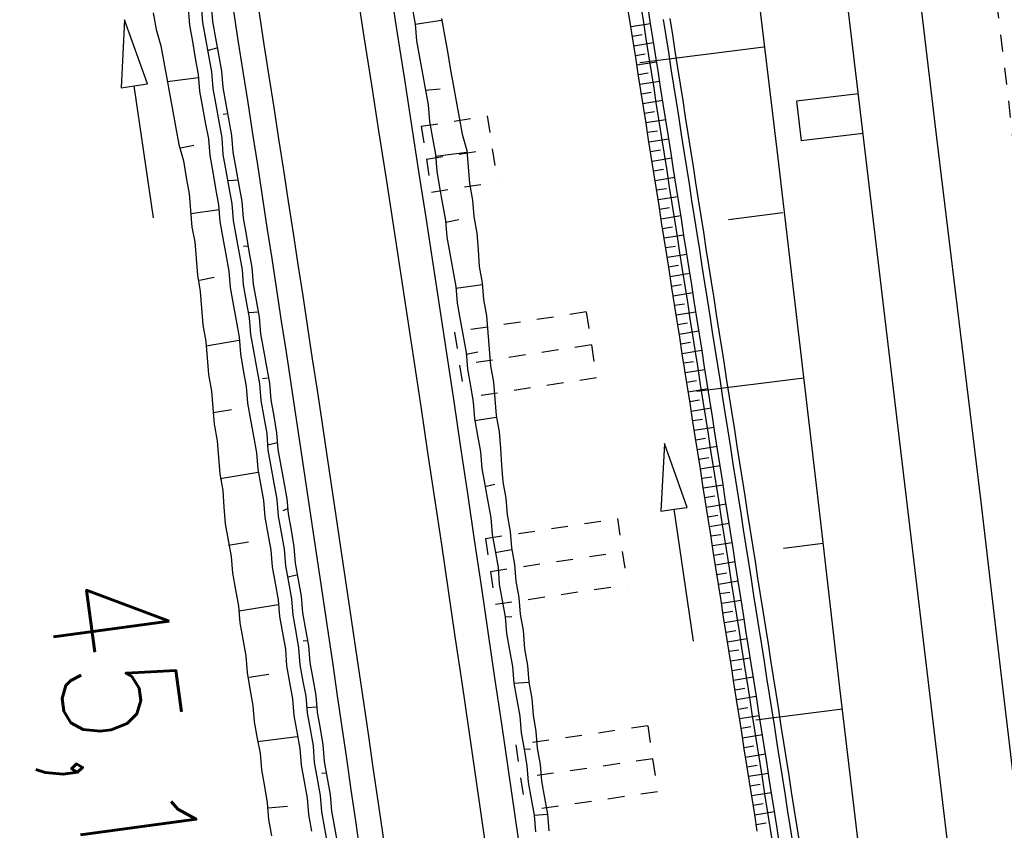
# Model space of a CAD drawing. Extents: x 447693 to 448165, y 439527 to 440695.
# Tile 28 of 88: x 447888 to 447917, y 439793 to 439817. Entities that reach past the tile are written whole.
import ezdxf

# ---------------------------------------------------------------- set-up
doc = ezdxf.new("R2010")
doc.units = 0
doc.header["$LTSCALE"] = 2
doc.header["$MEASUREMENT"] = 0
for name, pattern in [('ACAD_ISO05W100', [0.5, 0.25, -0.25]), ('ACAD_ISO10W100W', [0.5, 0.25, -0.25]), ('AUSGEZOGEN', [0]), ('PUNKTX2', [0.5, 0.25, -0.25])]:
    doc.linetypes.add(name, pattern=pattern)
for name, color, linetype in [('DB-Bahnachse', 7, 'CONTINUOUS'), ('DB-Gleisachse', 7, 'CONTINUOUS'), ('DB-GRABEN', 15, 'AUSGEZOGEN'), ('DB-HZV-Stützscheiben', 15, 'CONTINUOUS'), ('DB-Ingenieurbauwerke', 15, 'CONTINUOUS'), ('DB-Regenrückhaltebecken_605', 15, 'CONTINUOUS'), ('DB-Wegboeschungen', 15, 'CONTINUOUS'), ('DB-Wege', 15, 'CONTINUOUS'), ('FBRTOP', 250, 'AUSGEZOGEN')]:
    doc.layers.add(name, color=color, linetype=linetype)
doc.styles.add('ROMANS', font='romans.shx', dxfattribs={"width": 0.8})

msp = doc.modelspace()

# ---------------------------------------------------------------- linework, layer by layer
at = {"layer": 'DB-Bahnachse', "linetype": 'ACAD_ISO10W100W'}
msp.add_line((447913.823, 439843.659), (447918.904, 439800.951), dxfattribs=at)
at = {"layer": 'DB-Gleisachse', "linetype": 'Continuous'}
for p, q in [((447913.441, 439827.654), (447915.096, 439813.752)), ((447915.096, 439813.752), (447916.425, 439802.832)), ((447916.425, 439802.832), (447917.001, 439797.865)), ((447917.001, 439797.865), (447919.359, 439778.004))]:
    msp.add_line(p, q, dxfattribs=at)
at = {"layer": 'DB-GRABEN', "linetype": 'Continuous'}
for p, q in [((447908.678, 439827.052), (447910.334, 439813.15)), ((447909.914, 439816.474), (447906.193, 439816.004)), ((447910.334, 439813.15), (447911.613, 439802.224)), ((447910.491, 439811.507), (447908.854, 439811.3)), ((447911.117, 439806.546), (447907.906, 439806.141)), ((447906.934, 439804.589), (447906.828, 439802.552)), ((447907.62, 439802.668), (447906.934, 439804.589)), ((447906.828, 439802.552), (447907.224, 439802.61)), ((447907.224, 439802.61), (447907.62, 439802.668)), ((447907.805, 439798.652), (447907.224, 439802.61)), ((447911.613, 439802.224), (447912.19, 439797.257)), ((447911.694, 439801.579), (447910.504, 439801.429)), ((447912.19, 439797.257), (447914.547, 439777.396)), ((447912.271, 439796.613), (447909.679, 439796.285))]:
    msp.add_line(p, q, dxfattribs=at)
at = {"layer": 'DB-HZV-Stützscheiben', "linetype": 'PUNKTX2'}
for p, q in [((447899.642, 439814.104), (447901.618, 439814.413)), ((447901.618, 439814.413), (447901.927, 439812.437)), ((447899.642, 439814.104), (447899.951, 439812.128)), ((447899.951, 439812.128), (447901.927, 439812.437)), ((447904.593, 439808.531), (447900.64, 439807.925)), ((447904.593, 439808.531), (447904.896, 439806.554)), ((447900.64, 439807.925), (447900.943, 439805.948)), ((447904.896, 439806.554), (447900.943, 439805.948)), ((447901.568, 439801.736), (447905.524, 439802.329)), ((447905.524, 439802.329), (447905.821, 439800.351)), ((447901.568, 439801.736), (447901.865, 439799.758)), ((447901.865, 439799.758), (447905.821, 439800.351)), ((447906.439, 439796.111), (447902.481, 439795.538)), ((447906.439, 439796.111), (447906.726, 439794.131)), ((447902.481, 439795.538), (447902.767, 439793.558)), ((447906.726, 439794.131), (447902.767, 439793.558))]:
    msp.add_line(p, q, dxfattribs=at)
at = {"layer": 'DB-HZV-Stützscheiben', "linetype": 'ACAD_ISO05W100'}
for p, q in [((447899.797, 439813.116), (447901.773, 439813.425)), ((447904.745, 439807.543), (447900.791, 439806.937)), ((447901.717, 439800.747), (447905.672, 439801.34)), ((447906.583, 439795.121), (447902.624, 439794.548))]:
    msp.add_line(p, q, dxfattribs=at)
at = {"layer": 'DB-Ingenieurbauwerke', "linetype": 'Continuous'}
for p, q in [((447907.114, 439862.373), (447916.08, 439787.026)), ((447912.751, 439815.076), (447910.892, 439814.855)), ((447910.892, 439814.855), (447911.034, 439813.663)), ((447912.896, 439813.885), (447911.034, 439813.663))]:
    msp.add_line(p, q, dxfattribs=at)
at = {"layer": 'DB-Regenrückhaltebecken_605', "linetype": 'Continuous'}
for p, q in [((447905.92, 439817.156), (447905.842, 439817.65)), ((447906.315, 439817.218), (447906.237, 439817.712)), ((447906.512, 439817.249), (447906.435, 439817.743)), ((447906.392, 439816.724), (447906.315, 439817.218)), ((447906.59, 439816.755), (447906.512, 439817.249)), ((447906.985, 439816.817), (447906.907, 439817.311)), ((447907.183, 439816.848), (447907.105, 439817.342)), ((447905.997, 439816.662), (447905.92, 439817.156)), ((447905.929, 439817.096), (447906.521, 439817.192)), ((447905.974, 439816.808), (447906.27, 439816.856)), ((447906.075, 439816.168), (447905.997, 439816.662)), ((447906.47, 439816.23), (447906.392, 439816.724)), ((447906.667, 439816.261), (447906.59, 439816.755)), ((447907.063, 439816.323), (447906.985, 439816.817)), ((447907.26, 439816.354), (447907.183, 439816.848)), ((447906.019, 439816.519), (447906.612, 439816.615)), ((447907.338, 439815.86), (447907.26, 439816.354)), ((447906.065, 439816.231), (447906.361, 439816.279)), ((447906.152, 439815.674), (447906.075, 439816.168)), ((447906.11, 439815.943), (447906.702, 439816.038)), ((447906.547, 439815.736), (447906.47, 439816.23)), ((447906.745, 439815.767), (447906.667, 439816.261)), ((447907.14, 439815.829), (447907.063, 439816.323)), ((447906.625, 439815.242), (447906.547, 439815.736)), ((447906.822, 439815.273), (447906.745, 439815.767)), ((447907.218, 439815.335), (447907.14, 439815.829)), ((447907.415, 439815.366), (447907.338, 439815.86)), ((447906.23, 439815.18), (447906.152, 439815.674)), ((447906.155, 439815.654), (447906.452, 439815.702)), ((447906.201, 439815.366), (447906.793, 439815.461)), ((447906.307, 439814.686), (447906.23, 439815.18)), ((447906.702, 439814.748), (447906.625, 439815.242)), ((447906.9, 439814.779), (447906.822, 439815.273)), ((447907.295, 439814.842), (447907.218, 439815.335)), ((447907.493, 439814.873), (447907.415, 439815.366)), ((447906.246, 439815.077), (447906.542, 439815.125)), ((447906.291, 439814.789), (447906.884, 439814.884)), ((447907.57, 439814.379), (447907.493, 439814.873)), ((447906.385, 439814.192), (447906.307, 439814.686)), ((447906.78, 439814.255), (447906.702, 439814.748)), ((447906.978, 439814.286), (447906.9, 439814.779)), ((447907.373, 439814.348), (447907.295, 439814.842)), ((447906.336, 439814.5), (447906.633, 439814.548)), ((447906.382, 439814.212), (447906.974, 439814.307)), ((447907.055, 439813.792), (447906.978, 439814.286)), ((447907.45, 439813.854), (447907.373, 439814.348)), ((447907.648, 439813.885), (447907.57, 439814.379)), ((447906.462, 439813.699), (447906.385, 439814.192)), ((447906.427, 439813.924), (447906.723, 439813.971)), ((447906.857, 439813.761), (447906.78, 439814.255)), ((447906.54, 439813.205), (447906.462, 439813.699)), ((447906.472, 439813.635), (447907.065, 439813.73)), ((447906.935, 439813.267), (447906.857, 439813.761)), ((447907.133, 439813.298), (447907.055, 439813.792)), ((447907.528, 439813.36), (447907.45, 439813.854)), ((447907.725, 439813.391), (447907.648, 439813.885)), ((447906.518, 439813.347), (447906.814, 439813.394)), ((447907.803, 439812.897), (447907.725, 439813.391)), ((447906.617, 439812.711), (447906.54, 439813.205)), ((447906.563, 439813.058), (447907.155, 439813.154)), ((447907.013, 439812.773), (447906.935, 439813.267)), ((447907.21, 439812.804), (447907.133, 439813.298)), ((447907.605, 439812.866), (447907.528, 439813.36)), ((447906.608, 439812.77), (447906.904, 439812.817)), ((447907.288, 439812.31), (447907.21, 439812.804)), ((447907.683, 439812.372), (447907.605, 439812.866)), ((447907.88, 439812.403), (447907.803, 439812.897)), ((447906.695, 439812.217), (447906.617, 439812.711)), ((447906.653, 439812.481), (447907.246, 439812.577)), ((447907.09, 439812.279), (447907.013, 439812.773)), ((447906.773, 439811.723), (447906.695, 439812.217)), ((447906.699, 439812.193), (447906.995, 439812.241)), ((447907.168, 439811.785), (447907.09, 439812.279)), ((447907.365, 439811.816), (447907.288, 439812.31)), ((447907.76, 439811.878), (447907.683, 439812.372)), ((447907.958, 439811.909), (447907.88, 439812.403)), ((447906.744, 439811.904), (447907.336, 439812)), ((447908.036, 439811.415), (447907.958, 439811.909)), ((447906.85, 439811.229), (447906.773, 439811.723)), ((447906.789, 439811.616), (447907.085, 439811.664)), ((447907.245, 439811.291), (447907.168, 439811.785)), ((447907.443, 439811.322), (447907.365, 439811.816)), ((447907.838, 439811.384), (447907.76, 439811.878)), ((447906.835, 439811.328), (447907.427, 439811.423)), ((447907.52, 439810.828), (447907.443, 439811.322)), ((447907.915, 439810.89), (447907.838, 439811.384)), ((447908.113, 439810.921), (447908.036, 439811.415)), ((447906.928, 439810.735), (447906.85, 439811.229)), ((447906.88, 439811.039), (447907.176, 439811.087)), ((447907.323, 439810.797), (447907.245, 439811.291)), ((447906.925, 439810.751), (447907.517, 439810.846)), ((447907.005, 439810.241), (447906.928, 439810.735)), ((447907.4, 439810.303), (447907.323, 439810.797)), ((447907.598, 439810.334), (447907.52, 439810.828)), ((447907.993, 439810.396), (447907.915, 439810.89)), ((447908.191, 439810.427), (447908.113, 439810.921)), ((447906.97, 439810.462), (447907.267, 439810.51)), ((447908.268, 439809.933), (447908.191, 439810.427)), ((447907.083, 439809.747), (447907.005, 439810.241)), ((447907.016, 439810.174), (447907.608, 439810.269)), ((447907.478, 439809.809), (447907.4, 439810.303)), ((447907.675, 439809.84), (447907.598, 439810.334)), ((447908.071, 439809.902), (447907.993, 439810.396)), ((447907.061, 439809.885), (447907.357, 439809.933)), ((447907.753, 439809.346), (447907.675, 439809.84)), ((447908.148, 439809.408), (447908.071, 439809.902)), ((447908.346, 439809.439), (447908.268, 439809.933)), ((447907.16, 439809.253), (447907.083, 439809.747)), ((447907.106, 439809.597), (447907.699, 439809.692)), ((447907.555, 439809.315), (447907.478, 439809.809)), ((447907.152, 439809.308), (447907.448, 439809.356)), ((447907.238, 439808.759), (447907.16, 439809.253)), ((447907.633, 439808.821), (447907.555, 439809.315)), ((447907.83, 439808.852), (447907.753, 439809.346)), ((447908.226, 439808.914), (447908.148, 439809.408)), ((447908.423, 439808.945), (447908.346, 439809.439)), ((447907.197, 439809.02), (447907.789, 439809.115)), ((447908.501, 439808.451), (447908.423, 439808.945)), ((447907.315, 439808.265), (447907.238, 439808.759)), ((447907.242, 439808.732), (447907.538, 439808.779)), ((447907.71, 439808.327), (447907.633, 439808.821)), ((447907.908, 439808.358), (447907.83, 439808.852)), ((447908.303, 439808.42), (447908.226, 439808.914)), ((447907.287, 439808.443), (447907.88, 439808.539)), ((447907.986, 439807.864), (447907.908, 439808.358)), ((447908.381, 439807.926), (447908.303, 439808.42)), ((447908.578, 439807.957), (447908.501, 439808.451)), ((447907.393, 439807.771), (447907.315, 439808.265)), ((447907.333, 439808.155), (447907.629, 439808.202)), ((447907.788, 439807.833), (447907.71, 439808.327)), ((447907.378, 439807.866), (447907.97, 439807.962)), ((447907.47, 439807.277), (447907.393, 439807.771)), ((447907.866, 439807.339), (447907.788, 439807.833)), ((447908.063, 439807.37), (447907.986, 439807.864)), ((447908.458, 439807.432), (447908.381, 439807.926)), ((447908.656, 439807.463), (447908.578, 439807.957)), ((447907.423, 439807.578), (447907.719, 439807.626)), ((447907.468, 439807.289), (447908.061, 439807.385)), ((447907.548, 439806.783), (447907.47, 439807.277)), ((447907.943, 439806.845), (447907.866, 439807.339)), ((447908.141, 439806.876), (447908.063, 439807.37)), ((447908.536, 439806.938), (447908.458, 439807.432)), ((447908.733, 439806.969), (447908.656, 439807.463)), ((447907.514, 439807.001), (447907.81, 439807.049)), ((447908.613, 439806.444), (447908.536, 439806.938)), ((447908.811, 439806.475), (447908.733, 439806.969)), ((447907.625, 439806.289), (447907.548, 439806.783)), ((447907.559, 439806.713), (447908.151, 439806.808)), ((447908.021, 439806.351), (447907.943, 439806.845)), ((447908.218, 439806.382), (447908.141, 439806.876)), ((447907.604, 439806.424), (447907.9, 439806.472)), ((447907.703, 439805.795), (447907.625, 439806.289)), ((447908.098, 439805.857), (447908.021, 439806.351)), ((447908.296, 439805.888), (447908.218, 439806.382)), ((447908.691, 439805.95), (447908.613, 439806.444)), ((447908.888, 439805.981), (447908.811, 439806.475)), ((447907.65, 439806.136), (447908.242, 439806.231)), ((447907.695, 439805.847), (447907.991, 439805.895)), ((447907.781, 439805.301), (447907.703, 439805.795)), ((447908.176, 439805.363), (447908.098, 439805.857)), ((447908.373, 439805.394), (447908.296, 439805.888)), ((447908.768, 439805.456), (447908.691, 439805.95)), ((447908.966, 439805.487), (447908.888, 439805.981)), ((447907.74, 439805.559), (447908.333, 439805.654)), ((447908.846, 439804.962), (447908.768, 439805.456)), ((447909.044, 439804.994), (447908.966, 439805.487)), ((447907.858, 439804.807), (447907.781, 439805.301)), ((447907.785, 439805.27), (447908.082, 439805.318)), ((447908.253, 439804.869), (447908.176, 439805.363)), ((447908.451, 439804.9), (447908.373, 439805.394)), ((447907.831, 439804.982), (447908.423, 439805.077)), ((447908.331, 439804.375), (447908.253, 439804.869)), ((447908.528, 439804.407), (447908.451, 439804.9)), ((447908.924, 439804.469), (447908.846, 439804.962)), ((447909.121, 439804.5), (447909.044, 439804.994)), ((447907.936, 439804.313), (447907.858, 439804.807)), ((447907.876, 439804.693), (447908.172, 439804.741)), ((447907.921, 439804.405), (447908.514, 439804.5)), ((447908.013, 439803.82), (447907.936, 439804.313)), ((447908.408, 439803.882), (447908.331, 439804.375)), ((447908.606, 439803.913), (447908.528, 439804.407)), ((447909.001, 439803.975), (447908.924, 439804.469)), ((447909.199, 439804.006), (447909.121, 439804.5)), ((447907.967, 439804.117), (447908.263, 439804.164)), ((447909.079, 439803.481), (447909.001, 439803.975)), ((447909.276, 439803.512), (447909.199, 439804.006)), ((447908.012, 439803.828), (447908.604, 439803.923)), ((447908.091, 439803.326), (447908.013, 439803.82)), ((447908.486, 439803.388), (447908.408, 439803.882)), ((447908.683, 439803.419), (447908.606, 439803.913)), ((447908.057, 439803.54), (447908.353, 439803.587)), ((447908.102, 439803.251), (447908.695, 439803.347)), ((447908.563, 439802.894), (447908.486, 439803.388)), ((447908.761, 439802.925), (447908.683, 439803.419)), ((447909.156, 439802.987), (447909.079, 439803.481)), ((447909.354, 439803.018), (447909.276, 439803.512)), ((447908.168, 439802.832), (447908.091, 439803.326)), ((447908.148, 439802.963), (447908.444, 439803.01)), ((447908.246, 439802.338), (447908.168, 439802.832)), ((447908.193, 439802.674), (447908.785, 439802.77)), ((447908.641, 439802.4), (447908.563, 439802.894)), ((447908.839, 439802.431), (447908.761, 439802.925)), ((447909.234, 439802.493), (447909.156, 439802.987)), ((447909.431, 439802.524), (447909.354, 439803.018)), ((447909.311, 439801.999), (447909.234, 439802.493)), ((447909.509, 439802.03), (447909.431, 439802.524)), ((447908.238, 439802.386), (447908.534, 439802.434)), ((447908.323, 439801.844), (447908.246, 439802.338)), ((447908.284, 439802.097), (447908.876, 439802.193)), ((447908.719, 439801.906), (447908.641, 439802.4)), ((447908.916, 439801.937), (447908.839, 439802.431)), ((447908.796, 439801.412), (447908.719, 439801.906)), ((447908.994, 439801.443), (447908.916, 439801.937)), ((447909.389, 439801.505), (447909.311, 439801.999)), ((447909.586, 439801.536), (447909.509, 439802.03)), ((447908.401, 439801.35), (447908.323, 439801.844)), ((447908.329, 439801.809), (447908.625, 439801.857)), ((447908.374, 439801.521), (447908.966, 439801.616)), ((447908.478, 439800.856), (447908.401, 439801.35)), ((447908.419, 439801.232), (447908.716, 439801.28)), ((447908.874, 439800.918), (447908.796, 439801.412)), ((447909.071, 439800.949), (447908.994, 439801.443)), ((447909.466, 439801.011), (447909.389, 439801.505)), ((447909.664, 439801.042), (447909.586, 439801.536)), ((447908.465, 439800.944), (447909.057, 439801.039)), ((447909.544, 439800.517), (447909.466, 439801.011)), ((447909.741, 439800.548), (447909.664, 439801.042)), ((447908.556, 439800.362), (447908.478, 439800.856)), ((447908.51, 439800.655), (447908.806, 439800.703)), ((447908.951, 439800.424), (447908.874, 439800.918)), ((447909.149, 439800.455), (447909.071, 439800.949)), ((447908.555, 439800.367), (447909.148, 439800.462)), ((447909.029, 439799.93), (447908.951, 439800.424)), ((447909.226, 439799.961), (447909.149, 439800.455)), ((447909.621, 439800.023), (447909.544, 439800.517)), ((447909.819, 439800.054), (447909.741, 439800.548)), ((447908.634, 439799.868), (447908.556, 439800.362)), ((447908.6, 439800.078), (447908.897, 439800.126)), ((447908.711, 439799.374), (447908.634, 439799.868)), ((447908.646, 439799.79), (447909.238, 439799.885)), ((447909.106, 439799.436), (447909.029, 439799.93)), ((447909.304, 439799.467), (447909.226, 439799.961)), ((447909.699, 439799.529), (447909.621, 439800.023)), ((447909.897, 439799.56), (447909.819, 439800.054)), ((447908.691, 439799.501), (447908.987, 439799.549)), ((447909.776, 439799.035), (447909.699, 439799.529)), ((447909.974, 439799.066), (447909.897, 439799.56)), ((447908.789, 439798.88), (447908.711, 439799.374)), ((447908.736, 439799.213), (447909.329, 439799.308)), ((447909.184, 439798.942), (447909.106, 439799.436)), ((447909.381, 439798.973), (447909.304, 439799.467)), ((447908.782, 439798.925), (447909.078, 439798.972)), ((447909.261, 439798.448), (447909.184, 439798.942)), ((447909.459, 439798.479), (447909.381, 439798.973)), ((447909.854, 439798.541), (447909.776, 439799.035)), ((447910.052, 439798.572), (447909.974, 439799.066)), ((447908.866, 439798.386), (447908.789, 439798.88)), ((447908.827, 439798.636), (447909.419, 439798.732)), ((447908.944, 439797.892), (447908.866, 439798.386)), ((447908.872, 439798.348), (447909.168, 439798.395)), ((447909.339, 439797.954), (447909.261, 439798.448)), ((447909.536, 439797.985), (447909.459, 439798.479)), ((447909.932, 439798.047), (447909.854, 439798.541)), ((447910.129, 439798.078), (447910.052, 439798.572)), ((447908.917, 439798.059), (447909.51, 439798.155)), ((447910.009, 439797.553), (447909.932, 439798.047)), ((447910.207, 439797.584), (447910.129, 439798.078)), ((447909.021, 439797.398), (447908.944, 439797.892)), ((447908.963, 439797.771), (447909.259, 439797.819)), ((447909.416, 439797.46), (447909.339, 439797.954)), ((447909.614, 439797.491), (447909.536, 439797.985)), ((447909.008, 439797.482), (447909.6, 439797.578)), ((447909.494, 439796.966), (447909.416, 439797.46)), ((447909.692, 439796.997), (447909.614, 439797.491)), ((447910.087, 439797.059), (447910.009, 439797.553)), ((447910.284, 439797.09), (447910.207, 439797.584)), ((447909.099, 439796.904), (447909.021, 439797.398)), ((447909.053, 439797.194), (447909.349, 439797.242)), ((447909.099, 439796.906), (447909.691, 439797.001)), ((447909.176, 439796.41), (447909.099, 439796.904)), ((447909.571, 439796.472), (447909.494, 439796.966)), ((447909.769, 439796.503), (447909.692, 439796.997)), ((447910.164, 439796.565), (447910.087, 439797.059)), ((447910.362, 439796.596), (447910.284, 439797.09)), ((447909.144, 439796.617), (447909.44, 439796.665)), ((447910.242, 439796.071), (447910.164, 439796.565)), ((447910.439, 439796.102), (447910.362, 439796.596)), ((447909.254, 439795.916), (447909.176, 439796.41)), ((447909.189, 439796.329), (447909.781, 439796.424)), ((447909.649, 439795.978), (447909.571, 439796.472)), ((447909.847, 439796.009), (447909.769, 439796.503)), ((447909.234, 439796.04), (447909.531, 439796.088)), ((447909.727, 439795.484), (447909.649, 439795.978)), ((447909.924, 439795.515), (447909.847, 439796.009)), ((447910.319, 439795.577), (447910.242, 439796.071)), ((447910.517, 439795.608), (447910.439, 439796.102)), ((447909.331, 439795.422), (447909.254, 439795.916)), ((447909.28, 439795.752), (447909.872, 439795.847)), ((447909.325, 439795.463), (447909.621, 439795.511)), ((447909.409, 439794.928), (447909.331, 439795.422)), ((447909.804, 439794.99), (447909.727, 439795.484)), ((447910.002, 439795.021), (447909.924, 439795.515)), ((447910.397, 439795.083), (447910.319, 439795.577)), ((447910.594, 439795.114), (447910.517, 439795.608)), ((447909.37, 439795.175), (447909.963, 439795.27)), ((447910.474, 439794.59), (447910.397, 439795.083)), ((447910.672, 439794.621), (447910.594, 439795.114)), ((447909.486, 439794.434), (447909.409, 439794.928)), ((447909.416, 439794.886), (447909.712, 439794.934)), ((447909.882, 439794.496), (447909.804, 439794.99)), ((447910.079, 439794.527), (447910.002, 439795.021)), ((447909.461, 439794.598), (447910.053, 439794.693)), ((447909.959, 439794.003), (447909.882, 439794.496)), ((447910.157, 439794.034), (447910.079, 439794.527)), ((447910.552, 439794.096), (447910.474, 439794.59)), ((447910.749, 439794.127), (447910.672, 439794.621)), ((447909.564, 439793.94), (447909.486, 439794.434)), ((447909.506, 439794.31), (447909.802, 439794.357)), ((447909.551, 439794.021), (447910.144, 439794.116)), ((447909.642, 439793.447), (447909.564, 439793.94)), ((447910.037, 439793.509), (447909.959, 439794.003)), ((447910.234, 439793.54), (447910.157, 439794.034)), ((447910.629, 439793.602), (447910.552, 439794.096)), ((447910.827, 439793.633), (447910.749, 439794.127)), ((447909.597, 439793.733), (447909.893, 439793.78)), ((447910.707, 439793.108), (447910.629, 439793.602)), ((447910.905, 439793.139), (447910.827, 439793.633)), ((447909.642, 439793.444), (447910.234, 439793.54)), ((447909.719, 439792.953), (447909.642, 439793.447)), ((447910.114, 439793.015), (447910.037, 439793.509)), ((447910.312, 439793.046), (447910.234, 439793.54)), ((447909.687, 439793.156), (447909.983, 439793.203)), ((447910.192, 439792.521), (447910.114, 439793.015)), ((447910.389, 439792.552), (447910.312, 439793.046)), ((447910.785, 439792.614), (447910.707, 439793.108)), ((447910.982, 439792.645), (447910.905, 439793.139))]:
    msp.add_line(p, q, dxfattribs=at)
at = {"layer": 'DB-Wegboeschungen', "linetype": 'Continuous'}
for p, q in [((447892.651, 439817.638), (447892.69, 439817.14)), ((447893.046, 439817.719), (447893.085, 439817.221)), ((447893.345, 439817.743), (447893.384, 439817.244)), ((447899.369, 439817.665), (447899.458, 439817.171)), ((447890.745, 439817.293), (447890.64, 439815.256)), ((447891.431, 439815.372), (447890.745, 439817.293)), ((447891.608, 439817.506), (447891.697, 439817.011)), ((447893.085, 439817.221), (447893.174, 439816.726)), ((447893.384, 439817.244), (447893.473, 439816.75)), ((447899.458, 439817.171), (447900.252, 439817.283)), ((447900.248, 439817.333), (447900.337, 439816.838)), ((447891.697, 439817.011), (447891.836, 439816.521)), ((447892.69, 439817.14), (447892.779, 439816.645)), ((447899.458, 439817.171), (447899.498, 439816.672)), ((447892.779, 439816.645), (447892.868, 439816.151)), ((447893.174, 439816.726), (447893.263, 439816.232)), ((447893.473, 439816.75), (447893.562, 439816.255)), ((447899.498, 439816.672), (447899.583, 439816.227)), ((447900.337, 439816.838), (447900.426, 439816.344)), ((447891.836, 439816.521), (447891.925, 439816.026)), ((447893.546, 439816.455), (447893.251, 439816.381)), ((447900.426, 439816.344), (447900.515, 439815.849)), ((447892.868, 439816.151), (447892.957, 439815.656)), ((447893.263, 439816.232), (447893.352, 439815.737)), ((447893.562, 439816.255), (447893.651, 439815.761)), ((447899.583, 439816.227), (447899.672, 439815.733)), ((447891.925, 439816.026), (447892.014, 439815.532)), ((447893.352, 439815.737), (447893.391, 439815.239)), ((447893.651, 439815.761), (447893.69, 439815.262)), ((447900.515, 439815.849), (447900.604, 439815.355)), ((447892.014, 439815.532), (447892.103, 439815.037)), ((447892.965, 439815.556), (447892.022, 439815.432)), ((447892.957, 439815.656), (447892.996, 439815.158)), ((447899.672, 439815.733), (447899.761, 439815.238)), ((447890.64, 439815.256), (447891.035, 439815.314)), ((447891.035, 439815.314), (447891.431, 439815.372)), ((447891.616, 439811.356), (447891.035, 439815.314)), ((447892.996, 439815.158), (447893.085, 439814.663)), ((447893.391, 439815.239), (447893.48, 439814.744)), ((447893.69, 439815.262), (447893.779, 439814.768)), ((447899.761, 439815.238), (447899.85, 439814.744)), ((447899.765, 439815.188), (447900.213, 439815.224)), ((447900.604, 439815.355), (447900.693, 439814.86)), ((447892.103, 439815.037), (447892.192, 439814.543)), ((447900.693, 439814.86), (447900.782, 439814.366)), ((447893.085, 439814.663), (447893.174, 439814.168)), ((447893.48, 439814.744), (447893.569, 439814.25)), ((447893.779, 439814.768), (447893.864, 439814.323)), ((447899.85, 439814.744), (447899.889, 439814.245)), ((447892.192, 439814.543), (447892.281, 439814.048)), ((447893.853, 439814.473), (447893.703, 439814.461)), ((447893.864, 439814.323), (447893.953, 439813.829)), ((447900.782, 439814.366), (447900.871, 439813.871)), ((447892.281, 439814.048), (447892.37, 439813.554)), ((447893.174, 439814.168), (447893.26, 439813.724)), ((447893.569, 439814.25), (447893.658, 439813.755)), ((447899.889, 439814.245), (447899.978, 439813.751)), ((447893.26, 439813.724), (447893.299, 439813.225)), ((447893.658, 439813.755), (447893.697, 439813.257)), ((447893.953, 439813.829), (447893.993, 439813.33)), ((447899.978, 439813.751), (447900.067, 439813.256)), ((447900.871, 439813.871), (447901.01, 439813.381)), ((447892.37, 439813.554), (447892.509, 439813.063)), ((447892.428, 439813.458), (447892.823, 439813.539)), ((447901.01, 439813.381), (447901.05, 439812.882)), ((447893.299, 439813.225), (447893.388, 439812.731)), ((447893.697, 439813.257), (447893.787, 439812.762)), ((447893.993, 439813.33), (447894.082, 439812.836)), ((447900.067, 439813.256), (447900.106, 439812.758)), ((447900.071, 439813.206), (447901.014, 439813.331)), ((447892.509, 439813.063), (447892.598, 439812.568)), ((447894.082, 439812.836), (447894.171, 439812.341)), ((447901.05, 439812.882), (447901.089, 439812.384)), ((447892.598, 439812.568), (447892.687, 439812.074)), ((447893.388, 439812.731), (447893.477, 439812.236)), ((447893.787, 439812.762), (447893.876, 439812.268)), ((447894.159, 439812.491), (447893.86, 439812.467)), ((447900.106, 439812.758), (447900.195, 439812.263)), ((447893.477, 439812.236), (447893.566, 439811.742)), ((447893.876, 439812.268), (447893.965, 439811.773)), ((447894.171, 439812.341), (447894.26, 439811.846)), ((447900.195, 439812.263), (447900.284, 439811.769)), ((447901.089, 439812.384), (447901.178, 439811.889)), ((447892.687, 439812.074), (447892.726, 439811.575)), ((447893.566, 439811.742), (447893.605, 439811.243)), ((447893.965, 439811.773), (447894.004, 439811.275)), ((447894.26, 439811.846), (447894.299, 439811.348)), ((447900.284, 439811.769), (447900.374, 439811.274)), ((447901.178, 439811.889), (447901.217, 439811.391)), ((447892.726, 439811.575), (447892.766, 439811.077)), ((447893.578, 439811.592), (447892.734, 439811.476)), ((447894.299, 439811.348), (447894.388, 439810.853)), ((447901.217, 439811.391), (447901.306, 439810.896)), ((447892.766, 439811.077), (447892.851, 439810.632)), ((447893.605, 439811.243), (447893.694, 439810.749)), ((447894.004, 439811.275), (447894.093, 439810.78)), ((447900.374, 439811.274), (447900.413, 439810.776)), ((447900.377, 439811.224), (447900.772, 439811.306)), ((447893.694, 439810.749), (447893.783, 439810.254)), ((447894.093, 439810.78), (447894.182, 439810.286)), ((447894.388, 439810.853), (447894.477, 439810.359)), ((447900.413, 439810.776), (447900.502, 439810.281)), ((447901.306, 439810.896), (447901.345, 439810.398)), ((447892.851, 439810.632), (447892.89, 439810.134)), ((447894.465, 439810.508), (447894.316, 439810.497)), ((447892.89, 439810.134), (447892.929, 439809.635)), ((447893.783, 439810.254), (447893.872, 439809.76)), ((447894.182, 439810.286), (447894.271, 439809.791)), ((447894.477, 439810.359), (447894.566, 439809.864)), ((447900.502, 439810.281), (447900.591, 439809.787)), ((447901.345, 439810.398), (447901.384, 439809.899)), ((447894.566, 439809.864), (447894.605, 439809.366)), ((447901.384, 439809.899), (447901.473, 439809.405)), ((447892.929, 439809.635), (447893.018, 439809.141)), ((447892.991, 439809.49), (447893.435, 439809.575)), ((447893.872, 439809.76), (447893.911, 439809.261)), ((447894.271, 439809.791), (447894.306, 439809.342)), ((447900.591, 439809.787), (447900.68, 439809.292)), ((447893.911, 439809.261), (447894.001, 439808.767)), ((447894.306, 439809.342), (447894.395, 439808.848)), ((447894.605, 439809.366), (447894.694, 439808.871)), ((447900.68, 439809.292), (447900.719, 439808.794)), ((447900.684, 439809.242), (447901.477, 439809.355)), ((447901.473, 439809.405), (447901.513, 439808.906)), ((447893.018, 439809.141), (447893.057, 439808.642)), ((447894.001, 439808.767), (447894.09, 439808.272)), ((447894.395, 439808.848), (447894.484, 439808.353)), ((447894.694, 439808.871), (447894.784, 439808.377)), ((447900.719, 439808.794), (447900.808, 439808.299)), ((447901.513, 439808.906), (447901.602, 439808.412)), ((447893.057, 439808.642), (447893.097, 439808.144)), ((447894.772, 439808.526), (447894.473, 439808.503)), ((447894.784, 439808.377), (447894.823, 439807.878)), ((447901.602, 439808.412), (447901.641, 439807.913)), ((447893.097, 439808.144), (447893.186, 439807.649)), ((447894.09, 439808.272), (447894.179, 439807.778)), ((447894.484, 439808.353), (447894.524, 439807.855)), ((447900.808, 439808.299), (447900.897, 439807.804)), ((447894.179, 439807.778), (447894.218, 439807.279)), ((447894.524, 439807.855), (447894.613, 439807.36)), ((447894.823, 439807.878), (447894.912, 439807.384)), ((447900.897, 439807.804), (447900.986, 439807.31)), ((447901.641, 439807.913), (447901.68, 439807.415)), ((447893.186, 439807.649), (447893.225, 439807.151)), ((447894.186, 439807.678), (447893.197, 439807.5)), ((447894.218, 439807.279), (447894.307, 439806.785)), ((447894.613, 439807.36), (447894.702, 439806.866)), ((447894.912, 439807.384), (447895.001, 439806.889)), ((447900.986, 439807.31), (447901.025, 439806.812)), ((447900.99, 439807.26), (447901.335, 439807.337)), ((447901.68, 439807.415), (447901.719, 439806.916)), ((447893.225, 439807.151), (447893.264, 439806.652)), ((447895.001, 439806.889), (447895.09, 439806.395)), ((447901.719, 439806.916), (447901.808, 439806.422)), ((447893.264, 439806.652), (447893.353, 439806.158)), ((447894.307, 439806.785), (447894.396, 439806.29)), ((447894.702, 439806.866), (447894.791, 439806.371)), ((447901.025, 439806.812), (447901.115, 439806.317)), ((447894.396, 439806.29), (447894.435, 439805.792)), ((447894.791, 439806.371), (447894.83, 439805.873)), ((447895.028, 439806.54), (447894.879, 439806.529)), ((447895.09, 439806.395), (447895.129, 439805.896)), ((447901.115, 439806.317), (447901.204, 439805.822)), ((447901.808, 439806.422), (447901.848, 439805.923)), ((447893.353, 439806.158), (447893.392, 439805.659)), ((447894.435, 439805.792), (447894.524, 439805.297)), ((447894.83, 439805.873), (447894.919, 439805.378)), ((447895.129, 439805.896), (447895.218, 439805.402)), ((447901.204, 439805.822), (447901.243, 439805.324)), ((447901.848, 439805.923), (447901.887, 439805.425)), ((447893.392, 439805.659), (447893.432, 439805.161)), ((447893.404, 439805.51), (447893.948, 439805.603)), ((447895.218, 439805.402), (447895.307, 439804.907)), ((447901.887, 439805.425), (447901.976, 439804.93)), ((447893.432, 439805.161), (447893.521, 439804.666)), ((447894.524, 439805.297), (447894.613, 439804.802)), ((447894.919, 439805.378), (447895.008, 439804.884)), ((447901.243, 439805.324), (447901.332, 439804.829)), ((447901.247, 439805.274), (447901.891, 439805.375)), ((447895.008, 439804.884), (447895.047, 439804.385)), ((447895.307, 439804.907), (447895.346, 439804.409)), ((447901.332, 439804.829), (447901.421, 439804.335)), ((447901.976, 439804.93), (447902.015, 439804.432)), ((447893.521, 439804.666), (447893.56, 439804.168)), ((447894.613, 439804.802), (447894.702, 439804.308)), ((447895.331, 439804.608), (447895.036, 439804.535)), ((447894.702, 439804.308), (447894.742, 439803.81)), ((447895.047, 439804.385), (447895.136, 439803.891)), ((447895.346, 439804.409), (447895.435, 439803.914)), ((447901.421, 439804.335), (447901.46, 439803.836)), ((447902.015, 439804.432), (447902.054, 439803.933)), ((447893.56, 439804.168), (447893.599, 439803.67)), ((447902.054, 439803.933), (447902.094, 439803.435)), ((447893.599, 439803.67), (447893.688, 439803.175)), ((447894.749, 439803.71), (447893.611, 439803.52)), ((447894.742, 439803.81), (447894.831, 439803.315)), ((447895.136, 439803.891), (447895.225, 439803.396)), ((447895.435, 439803.914), (447895.525, 439803.42)), ((447901.46, 439803.836), (447901.549, 439803.342)), ((447895.225, 439803.396), (447895.314, 439802.902)), ((447895.525, 439803.42), (447895.614, 439802.925)), ((447901.549, 439803.342), (447901.638, 439802.847)), ((447901.553, 439803.292), (447901.848, 439803.365)), ((447902.094, 439803.435), (447902.183, 439802.94)), ((447893.688, 439803.175), (447893.727, 439802.676)), ((447894.831, 439803.315), (447894.916, 439802.87)), ((447894.916, 439802.87), (447894.955, 439802.372)), ((447895.314, 439802.902), (447895.354, 439802.403)), ((447895.614, 439802.925), (447895.649, 439802.477)), ((447901.638, 439802.847), (447901.727, 439802.353)), ((447902.183, 439802.94), (447902.222, 439802.442)), ((447893.727, 439802.676), (447893.766, 439802.178)), ((447895.637, 439802.626), (447895.491, 439802.565)), ((447895.649, 439802.477), (447895.738, 439801.982)), ((447893.766, 439802.178), (447893.856, 439801.683)), ((447894.955, 439802.372), (447895.044, 439801.877)), ((447895.354, 439802.403), (447895.443, 439801.909)), ((447901.727, 439802.353), (447901.766, 439801.854)), ((447902.222, 439802.442), (447902.311, 439801.947)), ((447895.044, 439801.877), (447895.133, 439801.383)), ((447895.443, 439801.909), (447895.532, 439801.414)), ((447895.738, 439801.982), (447895.827, 439801.487)), ((447902.311, 439801.947), (447902.35, 439801.449)), ((447893.856, 439801.683), (447893.945, 439801.189)), ((447893.867, 439801.534), (447894.462, 439801.631)), ((447901.766, 439801.854), (447901.856, 439801.36)), ((447895.133, 439801.383), (447895.172, 439800.884)), ((447895.532, 439801.414), (447895.571, 439800.916)), ((447895.827, 439801.487), (447895.866, 439800.989)), ((447901.856, 439801.36), (447901.945, 439800.865)), ((447901.859, 439801.31), (447902.354, 439801.399)), ((447902.35, 439801.449), (447902.439, 439800.954)), ((447893.945, 439801.189), (447893.984, 439800.69)), ((447895.866, 439800.989), (447895.955, 439800.494)), ((447893.984, 439800.69), (447894.073, 439800.196)), ((447895.172, 439800.884), (447895.261, 439800.39)), ((447895.571, 439800.916), (447895.66, 439800.421)), ((447901.945, 439800.865), (447901.984, 439800.367)), ((447902.439, 439800.954), (447902.478, 439800.456)), ((447895.261, 439800.39), (447895.35, 439799.895)), ((447895.943, 439800.644), (447895.648, 439800.571)), ((447895.66, 439800.421), (447895.749, 439799.927)), ((447895.955, 439800.494), (447896.044, 439800)), ((447902.478, 439800.456), (447902.567, 439799.961)), ((447894.073, 439800.196), (447894.162, 439799.701)), ((447901.984, 439800.367), (447902.073, 439799.872)), ((447895.35, 439799.895), (447895.39, 439799.397)), ((447895.749, 439799.927), (447895.788, 439799.428)), ((447896.044, 439800), (447896.083, 439799.501)), ((447902.073, 439799.872), (447902.162, 439799.378)), ((447902.567, 439799.961), (447902.607, 439799.463)), ((447894.162, 439799.701), (447894.201, 439799.203)), ((447895.362, 439799.746), (447894.174, 439799.552)), ((447896.083, 439799.501), (447896.173, 439799.007)), ((447894.201, 439799.203), (447894.29, 439798.708)), ((447895.39, 439799.397), (447895.479, 439798.902)), ((447895.788, 439799.428), (447895.877, 439798.934)), ((447902.162, 439799.378), (447902.361, 439799.393)), ((447902.162, 439799.378), (447902.201, 439798.879)), ((447902.607, 439799.463), (447902.696, 439798.968)), ((447895.877, 439798.934), (447895.966, 439798.439)), ((447896.173, 439799.007), (447896.262, 439798.512)), ((447902.696, 439798.968), (447902.739, 439798.42)), ((447894.29, 439798.708), (447894.379, 439798.214)), ((447895.479, 439798.902), (447895.568, 439798.408)), ((447896.25, 439798.662), (447896.1, 439798.65)), ((447902.201, 439798.879), (447902.29, 439798.385)), ((447895.568, 439798.408), (447895.607, 439797.909)), ((447895.966, 439798.439), (447896.006, 439797.941)), ((447896.262, 439798.512), (447896.301, 439798.014)), ((447902.29, 439798.385), (447902.379, 439797.89)), ((447902.739, 439798.42), (447902.828, 439797.925)), ((447894.379, 439798.214), (447894.418, 439797.715)), ((447895.607, 439797.909), (447895.696, 439797.415)), ((447896.006, 439797.941), (447896.095, 439797.446)), ((447896.301, 439798.014), (447896.39, 439797.519)), ((447902.379, 439797.89), (447902.418, 439797.392)), ((447902.828, 439797.925), (447902.867, 439797.427)), ((447894.418, 439797.715), (447894.507, 439797.221)), ((447894.48, 439797.57), (447895.074, 439797.667)), ((447896.095, 439797.446), (447896.18, 439797.001)), ((447896.39, 439797.519), (447896.479, 439797.025)), ((447894.507, 439797.221), (447894.597, 439796.726)), ((447895.696, 439797.415), (447895.785, 439796.92)), ((447902.418, 439797.392), (447902.867, 439797.427)), ((447902.418, 439797.392), (447902.507, 439796.897)), ((447902.867, 439797.427), (447902.956, 439796.932)), ((447895.785, 439796.92), (447895.824, 439796.422)), ((447896.18, 439797.001), (447896.219, 439796.503)), ((447896.479, 439797.025), (447896.518, 439796.526)), ((447902.507, 439796.897), (447902.597, 439796.403)), ((447902.956, 439796.932), (447902.995, 439796.434)), ((447894.597, 439796.726), (447894.636, 439796.228)), ((447896.506, 439796.676), (447896.207, 439796.652)), ((447895.824, 439796.422), (447895.913, 439795.927)), ((447896.219, 439796.503), (447896.308, 439796.008)), ((447896.518, 439796.526), (447896.607, 439796.032)), ((447902.597, 439796.403), (447902.636, 439795.904)), ((447902.995, 439796.434), (447903.084, 439795.94)), ((447894.636, 439796.228), (447894.725, 439795.733)), ((447896.308, 439796.008), (447896.397, 439795.514)), ((447896.607, 439796.032), (447896.696, 439795.537)), ((447894.725, 439795.733), (447894.81, 439795.289)), ((447895.925, 439795.778), (447894.733, 439795.634)), ((447895.913, 439795.927), (447896.002, 439795.433)), ((447902.636, 439795.904), (447902.725, 439795.41)), ((447903.084, 439795.94), (447903.124, 439795.441)), ((447896.002, 439795.433), (447896.042, 439794.934)), ((447896.397, 439795.514), (447896.436, 439795.015)), ((447896.696, 439795.537), (447896.735, 439795.039)), ((447902.725, 439795.41), (447902.924, 439795.425)), ((447902.725, 439795.41), (447902.814, 439794.915)), ((447903.124, 439795.441), (447903.213, 439794.947)), ((447894.81, 439795.289), (447894.849, 439794.79)), ((447894.849, 439794.79), (447894.938, 439794.296)), ((447896.042, 439794.934), (447896.131, 439794.44)), ((447896.436, 439795.015), (447896.525, 439794.521)), ((447896.735, 439795.039), (447896.824, 439794.544)), ((447902.814, 439794.915), (447902.853, 439794.417)), ((447903.213, 439794.947), (447903.252, 439794.448)), ((447896.525, 439794.521), (447896.614, 439794.026)), ((447896.813, 439794.694), (447896.663, 439794.682)), ((447896.824, 439794.544), (447896.914, 439794.05)), ((447894.938, 439794.296), (447895.027, 439793.801)), ((447896.131, 439794.44), (447896.22, 439793.945)), ((447902.853, 439794.417), (447902.942, 439793.922)), ((447903.252, 439794.448), (447903.341, 439793.953)), ((447896.22, 439793.945), (447896.259, 439793.447)), ((447896.614, 439794.026), (447896.654, 439793.528)), ((447896.914, 439794.05), (447896.953, 439793.551)), ((447902.942, 439793.922), (447903.031, 439793.428)), ((447903.341, 439793.953), (447903.43, 439793.459)), ((447895.027, 439793.801), (447895.066, 439793.303)), ((447895.039, 439793.652), (447895.637, 439793.699)), ((447895.066, 439793.303), (447895.155, 439792.808)), ((447896.259, 439793.447), (447896.348, 439792.952)), ((447896.654, 439793.528), (447896.743, 439793.033)), ((447896.953, 439793.551), (447897.042, 439793.057)), ((447903.031, 439793.428), (447903.43, 439793.459)), ((447903.031, 439793.428), (447903.07, 439792.929)), ((447903.43, 439793.459), (447903.469, 439792.96)), ((447896.743, 439793.033), (447896.832, 439792.539)), ((447897.042, 439793.057), (447897.131, 439792.562))]:
    msp.add_line(p, q, dxfattribs=at)
at = {"layer": 'DB-Wege', "linetype": 'Continuous'}
for major_axis, start_param, end_param in [((1984.304, 269.336), -0.065782, 0.023467), ((1983.313, 269.209), -0.065786, 0.023463), ((1980.341, 268.794), -0.03762, 0.023469), ((1979.599, 268.689), -0.037618, 0.023103)]:
    msp.add_ellipse((445920.406, 439507.957), major_axis=major_axis, ratio=1, start_param=start_param, end_param=end_param, dxfattribs=at)
at = {"layer": 'FBRTOP'}
msp.add_lwpolyline([(447863.757, 440675.122, 0.000001), (447863.91, 440674.157, -0.000001), (447871.768, 440624.779), (447883.554, 440550.71, -0.000005), (447893.375, 440488.987, 0.000006), (447903.196, 440427.263, 0.000001), (447911.053, 440377.884, -0.000001), (447918.911, 440328.506), (447930.697, 440254.437, -0.000002), (447938.554, 440205.059, 0.000002), (447946.411, 440155.68), (447958.197, 440081.611), (447966.054, 440032.233, 0.000001), (447971.947, 439995.199, -0.000001), (447977.84, 439958.164, -0.000005), (447983.732, 439921.13, 0.000005), (447989.625, 439884.096, 0.000004), (447997.482, 439834.718, -0.000003), (448005.34, 439785.34, 0), (448016.799, 439713.325, -0.000001), (448024.983, 439661.892, -0.000001), (448032.84, 439612.513, 0.000002), (448040.697, 439563.134), (448042.115, 439554.224, -0.000002)], format="xyb", dxfattribs=at)
at = {"layer": 'FBRTOP', "const_width": 0.5}
for points in [[(447874.057, 440515.262, 0.001447), (447878.561, 440486.63, 0.000006), (447888.382, 440424.906, 0.000001), (447896.24, 440375.527, -0.000001), (447904.097, 440326.148), (447915.883, 440252.08, -0.000002), (447923.74, 440202.702, 0.000002), (447931.597, 440153.323), (447943.383, 440079.254), (447951.24, 440029.876, 0.000001), (447957.133, 439992.842, -0.000001), (447963.026, 439955.807, -0.000005), (447968.919, 439918.773, 0.000005), (447974.811, 439881.739, 0.000004), (447982.669, 439832.361, -0.000003), (447990.526, 439782.982, 0), (448001.985, 439710.967, -0.000001), (448010.169, 439659.535, -0.000001), (448018.026, 439610.156, 0.000002), (448025.883, 439560.777), (448027.301, 439551.866, -0.000002)], [(447869.981, 440514.593, -0.002287), (447874.611, 440486.001, 0.000006), (447884.432, 440424.278, 0.000001), (447892.289, 440374.899, -0.000001), (447900.147, 440325.52), (447911.933, 440251.452, -0.000002), (447919.79, 440202.073, 0.000002), (447927.647, 440152.695), (447939.433, 440078.626), (447947.29, 440029.248, 0.000001), (447953.183, 439992.213, -0.000001), (447959.076, 439955.179, -0.000005), (447964.968, 439918.145, 0.000005), (447970.861, 439881.111, 0.000004), (447978.718, 439831.732, -0.000003), (447986.576, 439782.354, 0), (447998.035, 439710.339, -0.000001), (448006.219, 439658.907, -0.000001), (448014.076, 439609.528, 0.000002), (448021.933, 439560.149), (448023.351, 439551.238, -0.000002)]]:
    msp.add_lwpolyline(points, format="xyb", dxfattribs=at)

# ---------------------------------------------------------------- texts
at = {"layer": 'DB-Bahnachse', "linetype": 'Continuous', "style": 'ROMANS', "oblique": 0, "width": 0.8334}
msp.add_text('45,1', height=3.5, rotation=277.7297, dxfattribs=at).set_placement((447888.399, 439800.396))

doc.saveas('drawing.dxf')
